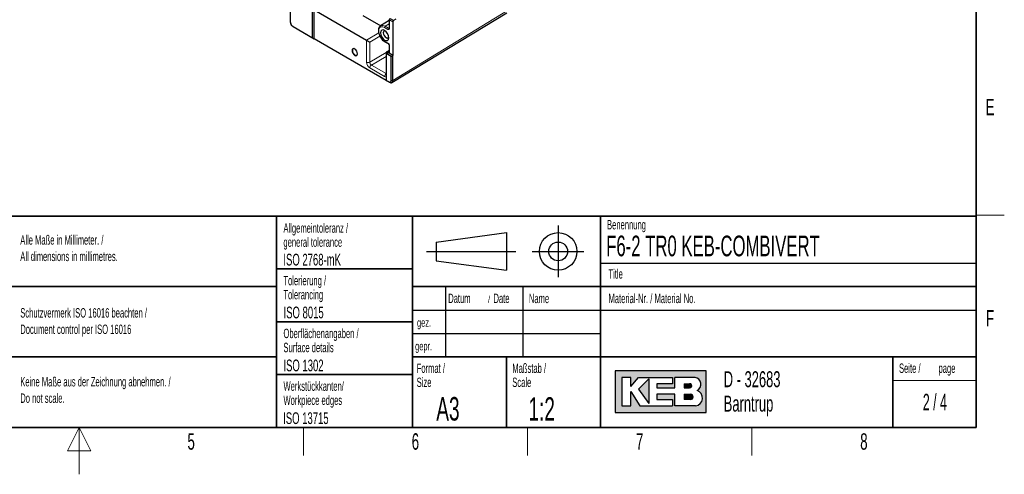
# Paper-space layout 'Blatt2' of a CAD drawing. Header units: millimetres. Extents: x 5 to 418, y 2 to 292.
# Tile 47 of 76: x 204 to 414, y 2 to 99. Entities that reach past the tile are written whole.
import ezdxf

# ---------------------------------------------------------------- set-up
doc = ezdxf.new("R2010")
doc.units = ezdxf.units.MM
doc.layers.add('SLD-0', color=7, linetype='Continuous')
doc.styles.add('SLDTEXTSTYLE0', font='TXT', dxfattribs={"width": 0.605})
doc.styles.add('SLDTEXTSTYLE1', font='TXT', dxfattribs={"width": 0.563})

# ---------------------------------------------------------------- blocks, each defined once
blk = doc.blocks.new('SW_NOTE_0_24')
at = {"layer": 'SLD-0', "color": 0, "char_height": 2, "attachment_point": 1, "style": 'SLDTEXTSTYLE0'}
for s, insert in [('Alle Maße in Millimeter. /', (0, 2.5781354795)), ('All dimensions in millimetres.', (0, -0.9218646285))]:
    blk.add_mtext(s, dxfattribs=dict(at, insert=insert))
blk = doc.blocks.new('SW_NOTE_0_27')
at = {"layer": 'SLD-0', "color": 0, "char_height": 2, "attachment_point": 1, "style": 'SLDTEXTSTYLE0'}
for s, insert in [('Keine Maße aus der Zeichnung abnehmen. /', (0, 2.5781354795)), ('Do not scale.', (0, -0.9218646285))]:
    blk.add_mtext(s, dxfattribs=dict(at, insert=insert))
blk = doc.blocks.new('SW_NOTE_0_28')
at = {"layer": 'SLD-0', "color": 0, "char_height": 2, "attachment_point": 1, "style": 'SLDTEXTSTYLE0'}
for s, insert in [('Schutzvermerk ISO 16016 beachten /', (0, 2.5781354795)), ('Document control per ISO 16016', (0, -0.9218646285))]:
    blk.add_mtext(s, dxfattribs=dict(at, insert=insert))
blk = doc.blocks.new('SW_NOTE_0_29')
at = {"layer": 'SLD-0', "color": 0, "char_height": 2, "attachment_point": 1, "style": 'SLDTEXTSTYLE0'}
for s, insert in [('Werkstückkanten/', (0, 2.5781354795)), ('Workpiece edges', (0, -0.4218645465))]:
    blk.add_mtext(s, dxfattribs=dict(at, insert=insert))
blk = doc.blocks.new('SW_NOTE_0_30')
at = {"layer": 'SLD-0', "color": 0, "char_height": 2, "attachment_point": 1, "style": 'SLDTEXTSTYLE0'}
for s, insert in [('Oberflächenangaben /', (0, 2.5781354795)), ('Surface details', (0, -0.4218645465))]:
    blk.add_mtext(s, dxfattribs=dict(at, insert=insert))
blk = doc.blocks.new('SW_NOTE_0_31')
at = {"layer": 'SLD-0', "color": 0, "char_height": 2, "attachment_point": 1, "style": 'SLDTEXTSTYLE0'}
for s, insert in [('Tolerierung /', (0, 2.5781354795)), ('Tolerancing', (0, -0.4218645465))]:
    blk.add_mtext(s, dxfattribs=dict(at, insert=insert))
blk = doc.blocks.new('SW_NOTE_0_32')
at = {"layer": 'SLD-0', "color": 0, "char_height": 2, "attachment_point": 1, "style": 'SLDTEXTSTYLE0'}
for s, insert in [('Allgemeintoleranz /', (0, 2.5781354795)), ('general tolerance', (0, -0.4218645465))]:
    blk.add_mtext(s, dxfattribs=dict(at, insert=insert))
blk = doc.blocks.new('SW_NOTE_0_33')
at = {"layer": 'SLD-0', "color": 0, "char_height": 2, "attachment_point": 1, "style": 'SLDTEXTSTYLE0'}
for s, insert in [('Format /', (0, 2.5781354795)), ('Size', (0, -0.4218645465))]:
    blk.add_mtext(s, dxfattribs=dict(at, insert=insert))
blk = doc.blocks.new('SW_NOTE_0_34')
at = {"layer": 'SLD-0', "color": 0, "attachment_point": 1, "style": 'SLDTEXTSTYLE0'}
for s, insert, char_height in [('Datum', (0, 2.5781354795), 2), ('/', (8.4829859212, 2.0780460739), 1.5), ('Date', (9.6392361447, 2.5781354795), 2)]:
    blk.add_mtext(s, dxfattribs=dict(at, insert=insert, char_height=char_height))
blk = doc.blocks.new('SW_NOTE_0_35')
at = {"layer": 'SLD-0', "color": 0, "char_height": 2, "attachment_point": 1, "style": 'SLDTEXTSTYLE0'}
for s, insert in [('Maßstab /', (0, 2.5781354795)), ('Scale', (0, -0.4218645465))]:
    blk.add_mtext(s, dxfattribs=dict(at, insert=insert))
blk = doc.blocks.new('SW_NOTE_0_36')
at = {"layer": 'SLD-0', "color": 0, "char_height": 3.4, "attachment_point": 1, "style": 'SLDTEXTSTYLE0'}
for s, insert in [('D - 32683', (0, 4.3828303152)), ('Barntrup', (0, -0.8171696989))]:
    blk.add_mtext(s, dxfattribs=dict(at, insert=insert))
blk = doc.blocks.new('SW_NOTE_0_37')
at = {"layer": 'SLD-0', "color": 0, "char_height": 2, "attachment_point": 1, "style": 'SLDTEXTSTYLE0'}
for s, insert in [('Seite /', (0, 2.5781354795)), ('page', (8.413542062, 2.5784205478))]:
    blk.add_mtext(s, dxfattribs=dict(at, insert=insert))

psp = doc.layouts.new('Blatt2')

# ---------------------------------------------------------------- hatches: boundary and pattern name
at = {"linetype": 'Continuous'}
h = psp.add_hatch(color=7, dxfattribs=at)
h.paths.add_polyline_path([(331.1423676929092, 15.18257760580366), (350.5207896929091, 15.18257760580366), (350.5207896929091, 24.04128480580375), (331.1423676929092, 24.04128480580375)], flags=0)
edge = h.paths.add_edge_path(flags=0)
edge.add_arc((347.9991875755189, 18.26988521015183), 1.720915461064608, -81.72003226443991, 70.17096003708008, ccw=False)
edge.add_line((348.2470169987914, 16.56690822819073), (348.2293995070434, 16.56675060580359))
edge.add_line((348.2293995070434, 16.56675060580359), (343.8767592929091, 16.56675060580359))
edge.add_line((343.8767592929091, 16.56675060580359), (343.8767592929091, 19.05826200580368))
edge.add_line((343.8767592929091, 19.05826200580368), (340.0010748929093, 19.05826200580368))
edge.add_line((340.0010748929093, 19.05826200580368), (340.0010748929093, 17.95092360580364))
edge.add_line((340.0010748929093, 17.95092360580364), (343.3230900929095, 17.95092360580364))
edge.add_line((343.3230900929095, 17.95092360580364), (343.3230900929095, 16.56675060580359))
edge.add_line((343.3230900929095, 16.56675060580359), (336.4022250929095, 16.56675060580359))
edge.add_line((336.4022250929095, 16.56675060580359), (334.4643828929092, 19.61193120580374))
edge.add_line((334.4643828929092, 19.61193120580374), (334.4643828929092, 16.56675060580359))
edge.add_line((334.4643828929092, 16.56675060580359), (332.5265406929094, 16.56675060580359))
edge.add_line((332.5265406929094, 16.56675060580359), (332.5265406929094, 22.65711180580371))
edge.add_line((332.5265406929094, 22.65711180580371), (334.4643828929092, 22.65711180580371))
edge.add_line((334.4643828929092, 22.65711180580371), (334.4643828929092, 20.71926960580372))
edge.add_line((334.4643828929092, 20.71926960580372), (336.1253904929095, 22.65711180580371))
edge.add_line((336.1253904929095, 22.65711180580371), (343.3230900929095, 22.65711180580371))
edge.add_line((343.3230900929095, 22.65711180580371), (343.3230900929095, 21.27293880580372))
edge.add_line((343.3230900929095, 21.27293880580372), (340.0010748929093, 21.27293880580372))
edge.add_line((340.0010748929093, 21.27293880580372), (340.0010748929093, 20.44243500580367))
edge.add_line((340.0010748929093, 20.44243500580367), (343.8767592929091, 20.44243500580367))
edge.add_line((343.8767592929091, 20.44243500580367), (343.8767592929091, 22.65711180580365))
edge.add_line((343.8767592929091, 22.65711180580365), (348.1497422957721, 22.65711180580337))
edge.add_line((348.1497422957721, 22.65711180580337), (348.151741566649, 22.65711180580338))
edge.add_line((348.151741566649, 22.65711180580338), (348.1521661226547, 22.65713246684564))
edge.add_arc((347.9523797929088, 21.20834406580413), 1.462498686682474, -64.4589412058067, 82.1484933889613, ccw=False)
psp.add_hatch(color=7, dxfattribs=at).paths.add_polyline_path([(338.3400672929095, 17.12041980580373), (338.3400672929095, 22.38027720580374), (336.1253904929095, 20.16560040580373)], flags=0)
h = psp.add_hatch(color=7, dxfattribs=at)
edge = h.paths.add_edge_path(flags=0)
edge.add_line((345.8146014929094, 20.44243500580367), (346.974194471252, 20.44243500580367))
edge.add_arc((347.0534490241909, 20.85768690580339), 0.4227474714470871, 259.1945394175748, 460.8054605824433)
edge.add_line((346.9741944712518, 21.27293880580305), (345.8146014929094, 21.27293880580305))
edge.add_line((345.8146014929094, 21.27293880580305), (345.8146014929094, 20.44243500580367))
h = psp.add_hatch(color=7, dxfattribs=at)
edge = h.paths.add_edge_path(flags=0)
edge.add_line((345.8146014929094, 17.95092360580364), (347.1991847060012, 17.95092360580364))
edge.add_arc((347.1991847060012, 18.50459280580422), 0.5536692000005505, 270.0000000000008, 450.0000000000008)
edge.add_line((347.1991847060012, 19.05826200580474), (347.1703327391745, 19.05826200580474))
edge.add_line((347.1703327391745, 19.05826200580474), (345.8146014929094, 19.05826200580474))
edge.add_line((345.8146014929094, 19.05826200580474), (345.8146014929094, 17.95092360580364))

# ---------------------------------------------------------------- linework, layer by layer
at = {"color": 7, "linetype": 'Continuous', "lineweight": 25}
for p, q in [((266.673455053, 95.0290448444), (266.673455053, 100.7448303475)), ((267.0270081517, 94.8249098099), (267.0270081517, 100.9489657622)), ((267.0270081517, 100.9489657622), (278.1640606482, 94.5196822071)), ((262.0419052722, 98.2801631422), (262.0419052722, 100.5606743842)), ((277.3979070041, 99.7792658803), (281.2131332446, 97.5767826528)), ((283.0160987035, 98.6961758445), (281.1698836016, 97.5499305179)), ((283.0160982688, 98.9548699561), (283.0160982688, 97.0780946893)), ((283.6164500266, 85.4902972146), (308.0401900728, 100.3572062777)), ((284.4162021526, 98.9682260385), (283.9578815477, 98.6870814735)), ((262.0419053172, 98.2801300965), (262.0419052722, 98.2801631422)), ((262.5419053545, 97.4141377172), (266.673455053, 95.0290448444)), ((262.5721919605, 97.3966204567), (267.0270081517, 94.8249098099)), ((283.0161461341, 97.0806405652), (283.0160982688, 97.0780946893)), ((283.8207933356, 98.4425053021), (283.8207933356, 91.2541199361)), ((266.673455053, 95.0290448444), (267.0270081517, 94.8249098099)), ((282.4065808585, 85.9464714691), (267.0270081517, 94.8249098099)), ((275.27762244, 92.623591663), (275.2489527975, 92.579353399)), ((282.094456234, 94.1793656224), (282.7980175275, 93.773208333)), ((283.0160984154, 92.3376204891), (282.4975389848, 92.0060606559)), ((283.0160982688, 93.3954717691), (283.0160982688, 91.974714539)), ((276.0162177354, 91.2502671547), (276.0688636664, 91.2529719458)), ((282.4065812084, 91.6622899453), (282.4065800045, 91.7412512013)), ((283.4672395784, 91.0499849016), (282.4065812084, 91.6622899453)), ((282.4065812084, 91.6622899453), (282.4065812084, 85.9465044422)), ((283.8207933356, 91.2541199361), (283.0186466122, 91.7171893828)), ((283.4672395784, 91.0499849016), (283.8207933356, 91.2541199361)), ((283.4672395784, 85.9465314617), (283.4672395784, 91.0499849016)), ((283.8207933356, 85.9465312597), (283.8207933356, 91.2541199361)), ((282.4065812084, 85.9465044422), (282.9369742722, 85.6403150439)), ((282.4065812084, 85.9465044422), (282.4065808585, 85.9464714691)), ((283.1137509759, 85.53823085), (282.4065808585, 85.9464714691))]:
    psp.add_line(p, q, dxfattribs=at)
at = {"color": 7, "linetype": 'Continuous', "lineweight": 18}
for p, q in [((283.8207933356, 85.9465312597), (308.2396763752, 100.8104809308)), ((283.8207933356, 98.4425053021), (283.0746782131, 98.8732283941)), ((283.0746782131, 98.8732283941), (283.0746782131, 96.9964531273)), ((283.2136314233, 99.116727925), (283.9578815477, 98.6870814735)), ((262.5419053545, 97.4141377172), (262.5419052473, 97.4141047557)), ((282.7565880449, 96.8127646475), (282.0530267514, 97.2189219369)), ((283.0160982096, 97.9631012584), (282.190746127, 97.4616780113)), ((282.190746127, 97.4616780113), (282.8943074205, 97.0555207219)), ((282.8943074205, 97.0555207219), (283.0160990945, 97.1333917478)), ((278.1640606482, 94.5196822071), (280.7951181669, 96.0385719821)), ((278.1730774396, 89.8296385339), (278.1730774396, 94.5143442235)), ((281.0435200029, 95.3657756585), (278.8708075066, 94.1114850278)), ((278.8708075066, 94.1114850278), (278.8708075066, 89.8243660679)), ((282.0530267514, 94.2709343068), (282.7565880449, 93.8647770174)), ((283.0746782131, 93.3138302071), (283.0746782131, 91.893072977)), ((278.8708075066, 89.8243660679), (282.4065802, 91.8655415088)), ((282.4065802, 91.0493450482), (279.2242391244, 89.2122038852)), ((282.4712368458, 91.8572551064), (282.4065800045, 91.7412512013)), ((282.5419235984, 91.9002624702), (282.4712368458, 91.8572551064)), ((282.7188218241, 91.7981412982), (282.5419235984, 91.9002624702)), ((283.0160982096, 92.2452393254), (282.6382216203, 92.0036302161)), ((282.6382216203, 92.0036302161), (282.815119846, 91.9015090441)), ((282.815119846, 91.9015090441), (283.0160990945, 92.0300119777)), ((282.0441324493, 86.7786650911), (278.8799406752, 88.605314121)), ((279.2242391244, 89.2122038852), (282.3884308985, 87.3855548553)), ((282.3884308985, 87.3855548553), (282.4065811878, 87.3971590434)), ((282.9369742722, 85.6403150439), (283.1137509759, 85.53823085)), ((283.4672395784, 85.9465314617), (283.8207933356, 85.9465312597))]:
    psp.add_line(p, q, dxfattribs=at)
at = {"color": 7, "linetype": 'Continuous', "lineweight": 18, "flags": 128}
psp.add_lwpolyline([(282.0530267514, 97.2189219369), (281.6585836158, 97.3744870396), (281.3027509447, 97.3705395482), (281.0203604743, 97.2074660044), (280.8390539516, 96.9012288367), (280.7765804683, 96.4818048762), (280.8390539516, 95.9902505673), (281.0203604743, 95.4746821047), (281.3027509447, 94.9855674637), (281.6585836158, 94.5707843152), (282.0530267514, 94.2709343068)], dxfattribs=at)
at = {"color": 7, "linetype": 'Continuous', "lineweight": 25, "flags": 128}
for points in [[(282.0530267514, 96.5614690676), (281.7147798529, 96.6790406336), (281.4280271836, 96.6233250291), (281.2364249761, 96.4028032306), (281.1691441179, 96.0510478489), (281.2364249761, 95.6216116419), (281.4280271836, 95.1798706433), (281.7147798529, 94.7930774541), (282.0530267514, 94.5201174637), (282.391274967, 94.4025451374), (282.6780276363, 94.4582607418), (282.8696285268, 94.6787833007), (282.936910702, 95.030537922), (282.8696285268, 95.4599748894), (282.6780276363, 95.9017151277), (282.391274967, 96.2885083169), (282.0530267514, 96.5614690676)], [(282.2191263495, 96.4473977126), (282.1303045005, 96.4655233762), (281.9410480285, 96.4287501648), (281.8145903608, 96.283206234), (281.7701847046, 96.0510479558), (281.8145903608, 95.7676199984), (281.9410480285, 95.4760711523), (282.1303045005, 95.2207870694), (282.3535471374, 95.0406338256), (282.5767910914, 94.9630358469), (282.7660475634, 94.9998090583), (282.8925052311, 95.1453529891), (282.9211901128, 95.231256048)], [(275.6890659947, 92.6210625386), (275.4658233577, 92.6986595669), (275.2765655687, 92.661887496), (275.1501092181, 92.5163428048), (275.1057035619, 92.2841843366), (275.1501092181, 92.000756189), (275.2765655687, 91.7092081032), (275.4658233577, 91.4539237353), (275.6890659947, 91.2737702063), (275.9123099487, 91.1961725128), (276.1015664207, 91.2329452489), (276.2280227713, 91.3784899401), (276.2724297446, 91.610647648), (276.2280227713, 91.8940765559), (276.1015664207, 92.1856246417), (275.9123099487, 92.4409083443), (275.6890659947, 92.6210625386)], [(275.4117726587, 92.7001714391), (275.3457404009, 92.6729539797), (275.2231154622, 92.5318199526), (275.180054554, 92.3066972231), (275.2231154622, 92.0318574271), (275.3457404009, 91.7491436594), (275.5292622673, 91.5015956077), (275.745740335, 91.3269010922), (275.9622184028, 91.2516553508), (276.1457402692, 91.2873135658), (276.2022670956, 91.3308473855)], [(282.4065800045, 91.7412512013), (282.4065804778, 91.8050920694), (282.4065806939, 91.8560968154), (282.4065802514, 91.8920905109)]]:
    psp.add_lwpolyline(points, dxfattribs=at)
at = {"color": 7, "linetype": 'Continuous', "lineweight": 18}
for centre, radius, start, end in [((283.382499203, 98.8589667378), 0.3081511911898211, 123.2301185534, 177.3473258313), ((281.6097426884, 96.689459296), 0.9663781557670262, 53.0428569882, 117.0753895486), ((282.3612104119, 97.2045276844), 0.3085196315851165, 123.5402946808, 177.3258446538), ((283.0647717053, 96.798370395), 0.3085196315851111, 123.5402946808, 177.3258446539), ((283.1145383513, 97.0868909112), 0.098832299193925, 185.1061661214, 246.2146807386), ((282.1513314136, 94.2602497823), 0.0988835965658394, 173.796992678, 234.8551958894), ((282.855294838, 93.8541725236), 0.09927480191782, 173.8679888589, 234.0868673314), ((283.1151749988, 93.4048859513), 0.0996550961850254, 186.2541981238, 246.0230281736), ((280.6426968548, 88.5407964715), 3.787143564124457, 61.1297154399, 62.2408645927), ((282.7973545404, 91.7588412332), 0.2919673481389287, 123.0271716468, 151.0285681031), ((282.9742527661, 91.6567200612), 0.291967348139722, 123.0271716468, 151.0285681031), ((283.1145383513, 91.9835107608), 0.0988322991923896, 185.1061661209, 246.2146807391), ((278.5271413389, 90.5149925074), 0.7714086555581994, 242.6784613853, 296.455632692), ((279.6504012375, 88.569327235), 0.7713005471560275, 123.5403472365, 177.325756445), ((282.8145930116, 86.7426782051), 0.771300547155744, 123.5403472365, 177.3257564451)]:
    psp.add_arc(centre, radius, start, end, dxfattribs=at)
at = {"color": 7, "linetype": 'Continuous', "lineweight": 25}
for centre, major_axis, ratio, start_param, end_param in [((283.9603172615, 98.5252410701), (0.09800299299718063, 0.1743530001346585), 0.5695808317, 0.7962369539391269, 2.349579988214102), ((263.041905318, 98.2802569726), (0.5000304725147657, 0.8661016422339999), 0.9998916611, 2.094430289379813, 3.141627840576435), ((262.0398280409, 97.7040458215), (0.7514965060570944, -0.433899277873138), 6.91814e-05, 5.444085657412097, 5.499664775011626), ((278.1638187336, 94.1114116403), (-0.2499796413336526, 0.4330244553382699), 0.5777773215, 5.472031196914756, 5.497525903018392), ((278.5266302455, 94.3208600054), (0.4999585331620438, -0.2886656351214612), 0.0223072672, 3.939869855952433, 5.484486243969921)]:
    psp.add_ellipse(centre, major_axis=major_axis, ratio=ratio, start_param=start_param, end_param=end_param, dxfattribs=at)
at = {"color": 7, "linetype": 'Continuous', "lineweight": 18}
for centre, major_axis, ratio, start_param, end_param in [((282.7563701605, 97.1804601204), (-0.2251359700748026, 0.3899891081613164), 0.57698604, 2.356618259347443, 3.926729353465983), ((282.8977915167, 97.2621009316), (-0.1173537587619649, 0.2213722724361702), 0.5758507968, 2.377412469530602, 3.18855100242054), ((282.7563701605, 93.4973337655), (-0.2249816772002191, 0.3897220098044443), 0.5777773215, 3.927414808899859, 5.497525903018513), ((282.6065806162, 91.7790464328), (-0.08480049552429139, 0.2388971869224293), 0.6797234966, 5.628327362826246, 6.439465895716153), ((283.036910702, 92.3693578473), (0.3140213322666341, 0.5735037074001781), 0.562020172, 3.128893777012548, 3.747643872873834), ((283.136910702, 92.3116103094), (0.3309525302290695, 0.4036403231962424), 0.3840461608, 3.19739845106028, 3.918283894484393), ((282.7563701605, 92.0770800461), (-0.2251359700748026, 0.3899891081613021), 0.57698604, 3.32432495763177, 3.926729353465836), ((278.880426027, 89.4218546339), (-0.4999592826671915, 0.8660489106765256), 0.5777773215, 0.7858221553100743, 2.355933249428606), ((279.2339794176, 89.6259566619), (-0.2499778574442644, 0.4330254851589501), 0.60878397, 0.7858247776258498, 2.355935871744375), ((282.0436479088, 87.595765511), (-0.5003021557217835, 0.8666424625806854), 0.57698604, 2.35661825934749, 2.894712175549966)]:
    psp.add_ellipse(centre, major_axis=major_axis, ratio=ratio, start_param=start_param, end_param=end_param, dxfattribs=at)
at = {"color": 7, "linetype": 'Continuous', "lineweight": 25}
for points, knots in [([(262.541905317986, 97.41410471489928), (262.4733250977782, 97.4536959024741), (262.4048784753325, 97.50418688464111), (262.2781474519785, 97.62854117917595), (262.2217628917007, 97.70068947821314), (262.1531092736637, 97.81953850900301), (262.1331754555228, 97.86029454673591), (262.0990061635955, 97.94398922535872), (262.0847182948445, 97.98730817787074), (262.051616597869, 98.11546041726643), (262.0419053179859, 98.20096191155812), (262.0419053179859, 98.28013011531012)], [0, 0, 0, 0, 0.2499999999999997, 0.2499999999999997, 0.4999999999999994, 0.4999999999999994, 0.6249999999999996, 0.6249999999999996, 0.7499999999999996, 0.7499999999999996, 1, 1, 1, 1]), ([(281.1835583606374, 97.53487186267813), (281.1208685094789, 97.49888276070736), (280.9553054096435, 97.4038359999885), (280.7943608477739, 97.10954125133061), (280.7036729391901, 96.70713302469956), (280.7264525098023, 96.22586542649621), (280.8691576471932, 95.71224077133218), (281.0276854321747, 95.33094217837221), (281.152829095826, 95.15557843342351), (281.1697977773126, 95.13180022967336)], [0, 0, 0, 0, 0.1004579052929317, 0.2653080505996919, 0.4344045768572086, 0.6117792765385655, 0.7919607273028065, 0.9717912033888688, 1, 1, 1, 1]), ([(283.0160982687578, 97.07809468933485), (283.0148157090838, 97.06388857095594), (283.0123791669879, 97.03690050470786), (283.0107757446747, 97.03564806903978), (283.0100163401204, 97.03505489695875)], [0, 0, 0, 0, 0.5263851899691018, 1, 1, 1, 1]), ([(281.1697977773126, 95.13180022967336), (281.2562091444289, 94.99914026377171), (281.4455124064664, 94.70851919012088), (281.7726890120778, 94.3879960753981), (282.0018657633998, 94.23940030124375), (282.0944562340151, 94.17936562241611)], [0, 0, 0, 0, 0.3335668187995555, 0.73075208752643, 1, 1, 1, 1]), ([(282.7980175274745, 93.773208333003), (282.8141194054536, 93.76254682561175), (282.8472600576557, 93.74060346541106), (282.9057057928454, 93.67851912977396), (282.959133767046, 93.59812652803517), (282.997343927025, 93.5108205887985), (283.0142544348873, 93.43952873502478), (283.0155829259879, 93.40778548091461), (283.0160982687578, 93.39547176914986)], [0, 0, 0, 0, 0.163597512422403, 0.3367140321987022, 0.5242908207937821, 0.7189349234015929, 0.890970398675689, 1, 1, 1, 1]), ([(282.4968735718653, 92.00266710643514), (282.4846676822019, 91.99512555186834), (282.4427095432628, 91.96920121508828), (282.4156956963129, 91.92688417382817), (282.3965403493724, 91.89687742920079)], [0, 0, 0, 0, 0.290906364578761, 1, 1, 1, 1]), ([(282.4065802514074, 91.89209051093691), (282.4065804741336, 91.8971767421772), (282.4065809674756, 91.90844282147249), (282.4065784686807, 91.91547648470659), (282.406580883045, 91.91340755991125), (282.4065810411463, 91.91327207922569)], [0, 0, 0, 0, 0.4347535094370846, 0.9629856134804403, 0.9999999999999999, 0.9999999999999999, 0.9999999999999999, 0.9999999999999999]), ([(283.0160982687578, 91.9747145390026), (283.015136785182, 91.96216219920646), (283.0130569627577, 91.93500974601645), (283.0107414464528, 91.93200755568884), (283.0094963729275, 91.93039325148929)], [0, 0, 0, 0, 0.4622911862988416, 1, 1, 1, 1]), ([(282.9369743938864, 85.64031497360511), (283.0064074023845, 85.60023215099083), (283.0757828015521, 85.57611997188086), (283.2040396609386, 85.56342325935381), (283.2628582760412, 85.57485080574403), (283.3610158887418, 85.63153441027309), (283.4003164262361, 85.67676825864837), (283.4534393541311, 85.79420733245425), (283.4672407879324, 85.86635208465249), (283.4672407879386, 85.94653076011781)], [2.356284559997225, 2.356284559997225, 2.356284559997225, 2.356284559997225, 2.748938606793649, 2.748938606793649, 3.141592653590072, 3.141592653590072, 3.534246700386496, 3.534246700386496, 3.92690074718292, 3.92690074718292, 3.92690074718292, 3.92690074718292])]:
    psp.add_open_spline(points, degree=3, knots=knots, dxfattribs=at)
for points in [[(282.9624177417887, 91.79746173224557), (282.9549106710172, 91.85931518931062), (282.9751638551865, 91.91070275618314), (283.009517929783, 91.93463115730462)], [(283.0186474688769, 91.71718902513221), (282.9902697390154, 91.73357113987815), (282.966893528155, 91.76058411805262), (282.9624177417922, 91.7974617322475)], [(283.113751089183, 85.5382307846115), (283.2063255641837, 85.48478867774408), (283.2988269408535, 85.4526381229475), (283.3843343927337, 85.44417336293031)], [(283.3843343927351, 85.44417336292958), (283.4698418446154, 85.43570860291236), (283.5482714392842, 85.45094593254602), (283.61371377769, 85.48873727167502)], [(283.61371377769, 85.48873727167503), (283.6791561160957, 85.52652861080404), (283.7315597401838, 85.58684424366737), (283.7669762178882, 85.6651395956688)], [(283.7669762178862, 85.66513959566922), (283.8023926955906, 85.74343494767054), (283.8207941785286, 85.83962917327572), (283.8207941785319, 85.94653076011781)]]:
    psp.add_open_spline(points, degree=3, dxfattribs=at)
at = {"layer": 'SLD-0', "lineweight": 35}
for p, q in [((408, 12), (408, 282.5)), ((135, 57), (408, 57)), ((259, 57), (259, 12)), ((288, 57), (288, 12)), ((328, 57.0000000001), (328, 12)), ((408, 57), (408, 12)), ((259, 45.75), (288, 45.75)), ((202.5, 42), (259, 42)), ((408, 42), (288, 42)), ((259, 34.5), (288, 34.5)), ((202.5, 27), (259, 27)), ((288, 27), (408, 27)), ((308, 27), (308, 12)), ((390.2572074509, 27), (390.2572074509, 12)), ((259, 23.25), (288, 23.25)), ((26, 12), (408, 12)), ((135, 12), (408, 12))]:
    psp.add_line(p, q, dxfattribs=at)
at = {"layer": 'SLD-0', "lineweight": 18}
for p, q in [((408, 57.25), (414, 57.25)), ((390.2572074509, 22), (408, 22)), ((217, 12), (214.5, 7)), ((217, 2), (217, 12)), ((219.5, 7), (217, 12)), ((264.75, 6), (264.75, 12)), ((312.5, 6), (312.5, 12)), ((360.25, 6), (360.25, 12)), ((214.5, 7), (219.5, 7))]:
    psp.add_line(p, q, dxfattribs=at)
at = {"layer": 'SLD-0'}
for p, q in [((319, 55), (319, 44)), ((293, 51.5), (308, 53.5)), ((308, 53.5), (308, 45.5)), ((293, 51.5), (293, 47.5)), ((291, 49.5), (310, 49.5)), ((313.5, 49.5), (324.5, 49.5)), ((293, 47.5), (308, 45.5)), ((328, 47.0000000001), (408, 47.0000000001)), ((295, 42), (295, 27)), ((311.5, 42), (311.5, 27)), ((288, 37), (408, 37)), ((288, 32), (328, 32)), ((348.1497422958, 22.6571118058), (348.1517415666, 22.6571118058)), ((348.1517415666, 22.6571118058), (348.1521661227, 22.6571324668)), ((348.229399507, 16.5667506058), (348.2470169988, 16.5669082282))]:
    psp.add_line(p, q, dxfattribs=at)
at = {"layer": 'SLD-0', "linetype": 'Continuous'}
for p, q in [((350.5207896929, 24.0412848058), (331.1423676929, 24.0412848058)), ((331.1423676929, 24.0412848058), (331.1423676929, 15.1825776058)), ((350.5207896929, 15.1825776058), (350.5207896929, 24.0412848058)), ((334.4643828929, 22.6571118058), (332.5265406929, 22.6571118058)), ((332.5265406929, 22.6571118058), (332.5265406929, 16.5667506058)), ((334.4643828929, 20.7192696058), (336.1253904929, 22.6571118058)), ((334.4643828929, 20.7192696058), (334.4643828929, 22.6571118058)), ((336.1253904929, 22.6571118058), (343.3230900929, 22.6571118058)), ((338.3400672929, 22.3802772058), (336.1253904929, 20.1656004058)), ((338.3400672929, 22.3802772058), (338.3400672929, 17.1204198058)), ((340.0010748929, 21.2729388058), (340.0010748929, 20.4424350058)), ((343.3230900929, 21.2729388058), (340.0010748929, 21.2729388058)), ((343.3230900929, 22.6571118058), (343.3230900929, 21.2729388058)), ((348.1497422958, 22.6571118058), (343.8767592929, 22.6571118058)), ((343.8767592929, 20.4424350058), (343.8767592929, 22.6571118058)), ((345.8146014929, 21.2729388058), (346.9741944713, 21.2729388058)), ((345.8146014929, 21.2729388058), (345.8146014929, 20.4424350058)), ((348.1497422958, 22.6571118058), (348.1517415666, 22.6571118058)), ((348.1517415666, 22.6571118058), (348.1521661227, 22.6571324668)), ((334.4643828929, 16.5667506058), (334.4643828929, 19.6119312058)), ((334.4643828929, 19.6119312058), (336.4022250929, 16.5667506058)), ((336.1253904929, 20.1656004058), (338.3400672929, 17.1204198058)), ((340.0010748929, 20.4424350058), (343.8767592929, 20.4424350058)), ((340.0010748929, 19.0582620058), (340.0010748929, 17.9509236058)), ((343.8767592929, 19.0582620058), (340.0010748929, 19.0582620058)), ((343.8767592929, 16.5667506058), (343.8767592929, 19.0582620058)), ((345.8146014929, 20.4424350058), (346.9741944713, 20.4424350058)), ((345.8146014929, 19.0582620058), (347.199184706, 19.0582620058)), ((345.8146014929, 19.0582620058), (345.8146014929, 17.9509236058)), ((347.1703327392, 19.0582620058), (347.199184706, 19.0582620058)), ((340.0010748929, 17.9509236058), (343.3230900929, 17.9509236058)), ((343.3230900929, 17.9509236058), (343.3230900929, 16.5667506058)), ((347.199184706, 17.9509236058), (345.8146014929, 17.9509236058)), ((331.1423676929, 15.1825776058), (350.5207896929, 15.1825776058)), ((332.5265406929, 16.5667506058), (334.4643828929, 16.5667506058)), ((336.4022250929, 16.5667506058), (343.3230900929, 16.5667506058)), ((348.229399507, 16.5667506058), (343.8767592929, 16.5667506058)), ((348.229399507, 16.5667506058), (348.2470169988, 16.5669082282))]:
    psp.add_line(p, q, dxfattribs=at)
at = {"layer": 'SLD-0'}
for radius in [3.999999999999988, 1.999999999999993]:
    psp.add_circle((319, 49.5), radius, dxfattribs=at)
at = {"layer": 'SLD-0', "linetype": 'Continuous'}
for centre, radius, start, end in [((347.0534490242, 20.8576869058), 0.4227474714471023, 259.1945394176, 100.8054605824), ((347.9523797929, 21.2083440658), 1.46249868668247, 295.5410587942, 82.1484933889), ((347.199184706, 18.5045928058), 0.5536692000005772, 270, 90), ((347.9991875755, 18.2698852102), 1.720915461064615, 278.2799677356, 70.1709600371)]:
    psp.add_arc(centre, radius, start, end, dxfattribs=at)

# ---------------------------------------------------------------- block references
at = {"layer": 'SLD-0'}
for name, p in [('SW_NOTE_0_32', (260.5043854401, 52.9003064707)), ('SW_NOTE_0_24', (204.4639500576, 50.3606872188)), ('SW_NOTE_0_31', (260.5022836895, 41.7004098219)), ('SW_NOTE_0_34', (295.5861619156, 37.9261102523)), ('SW_NOTE_0_28', (204.4639500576, 34.8276741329)), ('SW_NOTE_0_30', (260.5027641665, 30.4450935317)), ('SW_NOTE_0_33', (288.8790098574, 23.0287702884)), ('SW_NOTE_0_35', (309.2314641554, 23.0287700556)), ('SW_NOTE_0_37', (391.5827404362, 23.0329928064)), ('SW_NOTE_0_36', (354.2591907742, 19.5828264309)), ('SW_NOTE_0_27', (204.4639500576, 20.1508694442)), ('SW_NOTE_0_29', (260.5090753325, 19.2125013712))]:
    psp.add_blockref(name, p, dxfattribs=at)

# ---------------------------------------------------------------- texts
for s, insert, char_height, attachment_point, style in [('E', (410.9815679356, 82.0010772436), 3.5, 2, 'SLDTEXTSTYLE0'), ('Benennung', (329.4092408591, 56.1865848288), 2, 1, 'SLDTEXTSTYLE0'), ('F6-2 TR0 KEB-COMBIVERT', (329.222041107, 52.8643538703), 4.4, 1, 'SLDTEXTSTYLE0'), ('ISO 2768-mK', (260.4940938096, 48.9932287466), 2.5, 1, 'SLDTEXTSTYLE0'), ('Title', (329.7169273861, 45.7051426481), 2, 1, 'SLDTEXTSTYLE0'), ('Name', (312.770034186, 40.4793879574), 2, 1, 'SLDTEXTSTYLE0'), ('Material-Nr. / Material No.', (329.7169273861, 40.4793879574), 2, 1, 'SLDTEXTSTYLE0'), ('ISO 8015', (260.5277662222, 37.732972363), 2.5, 1, 'SLDTEXTSTYLE0'), ('F', (410.9536166, 37.0010772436), 3.5, 2, 'SLDTEXTSTYLE0'), ('gez.', (288.9470592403, 35.2328921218), 1.8, 1, 'SLDTEXTSTYLE0'), ('gepr.', (288.5445949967, 30.2118970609), 1.8, 1, 'SLDTEXTSTYLE0'), ('ISO 1302', (260.5038336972, 26.4529504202), 2.5, 1, 'SLDTEXTSTYLE0'), ('2 / 4', (399.2204093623, 19.1523676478), 3.5, 2, 'SLDTEXTSTYLE1'), ('A3', (293.0566699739, 18.4626222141), 5, 1, 'SLDTEXTSTYLE0'), ('1:2', (312.6833009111, 18.426931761), 5, 1, 'SLDTEXTSTYLE0'), ('ISO 13715', (260.4472726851, 15.2160422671), 2.5, 1, 'SLDTEXTSTYLE0'), ('5', (240.8527123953, 10.7429955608), 3.5, 2, 'SLDTEXTSTYLE0'), ('6', (288.6027123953, 10.7429955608), 3.5, 2, 'SLDTEXTSTYLE0'), ('7', (336.3527123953, 10.7429955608), 3.5, 2, 'SLDTEXTSTYLE0'), ('8', (384.1027123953, 10.7429955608), 3.5, 2, 'SLDTEXTSTYLE0')]:
    psp.add_mtext(s, dxfattribs=dict(at, insert=insert, char_height=char_height, attachment_point=attachment_point, style=style))

doc.saveas('drawing.dxf')
